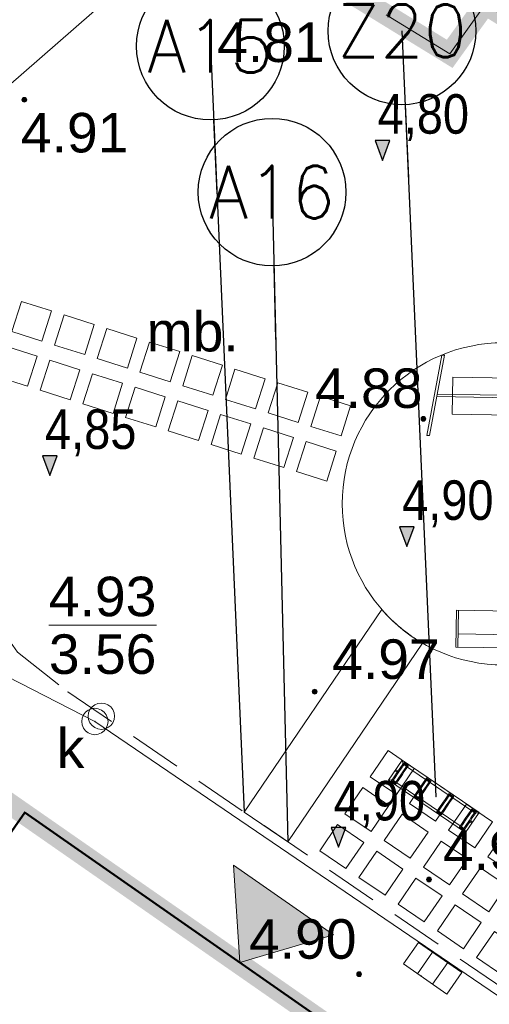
# Model space of a CAD drawing. Extents: x 5477758 to 5478338, y 5918296 to 5918502.
# Tile 48 of 138: x 5477919 to 5477928, y 5918365 to 5918384. Entities that reach past the tile are written whole.
import ezdxf
from ezdxf.enums import TextEntityAlignment as Align

# ---------------------------------------------------------------- set-up
doc = ezdxf.new("R2010")
doc.units = 0
doc.header["$PDSIZE"] = 0.75
doc.linetypes.add('budynki akt$0$DASHED', pattern=[19.05, 12.7, -6.35])
doc.linetypes.add('PRZER2-1', pattern=[3, 2, -1])
doc.layers.get('0').update_dxf_attribs({"linetype": 'CONTINUOUS', "lineweight": 13})
doc.layers.add('!D_rzędne', color=6, linetype='CONTINUOUS')
for name, color, linetype, lineweight in [('000_wejscia do budynków', 7, 'CONTINUOUS', 0), ('0_podziały zieleni średniowysokiej i nasadzeń niskich', 7, 'CONTINUOUS', 0), ('0_PROJEKTOWANE ZABAWKI', 7, 'CONTINUOUS', 0), ('0_PŁYTA CHODNIKOWA_BETONOWA', 7, 'CONTINUOUS', 0), ('0_WSPÓŁRZĘDNE_ODNOŚNIKI', 6, 'CONTINUOUS', 15), ('A_GRANICA OPRACOWANIA', 7, 'CONTINUOUS', 0), ('GESBZO', 7, 'CONTINUOUS', 50), ('GSPPRB', 7, 'CONTINUOUS', 20), ('GSSKOD', 7, 'PRZER2-1', 18), ('GSSKOD_O', 7, 'PRZER2-1', 18), ('GULKPR', 36, 'CONTINUOUS', 18), ('GUPIWZ', 7, 'CONTINUOUS', 18), ('GUPIWZ_O', 7, 'CONTINUOUS', 18), ('GUPKKS', 36, 'CONTINUOUS', 18), ('GUPKSD', 36, 'CONTINUOUS', 18), ('GUPPRZ', 7, 'CONTINUOUS', 18), ('GUPPRZ_O', 7, 'CONTINUOUS', 18), ('OT_Rzedna', 7, 'CONTINUOUS', 18), ('wysokosci', 7, 'CONTINUOUS', 18)]:
    doc.layers.add(name, color=color, linetype=linetype, lineweight=lineweight)
doc.styles.add('GEO-INFO', font='arial.ttf')
doc.styles.add('pktkecm$0$Punkty', font='simplex.shx', dxfattribs={"width": 0.8, "oblique": 10, "height": 1})
doc.styles.add('pktkecm$0$STANDARD', font='romans')
doc.styles.add('STYL_AUTOMATYCZNY_1', font='micross.ttf')
doc.dimstyles.new('pktkecm$0$ODNOŚNIKI', dxfattribs={"dimtxt": 17.5, "dimasz": 6, "dimexe": 7, "dimexo": 7, "dimgap": 7, "dimtad": 1, "dimtoh": 1, "dimdec": 0, "dimzin": 0, "dimdsep": 46, "dimtxsty": 'pktkecm$0$STANDARD', "dimblk": 'pktkecm$0$_Dot', "dimcen": 8, "dimdle": 7, "dimclrt": 2, "dimadec": 0, "dimazin": 0, "dimtfac": 1, "dimtdec": 0, "dimtofl": 0, "dimtmove": 0, "dimatfit": 3, "dimldrblk": 'pktkecm$0$_DotBlank', "dimfxl": 0, "dimtolj": 1, "dimtzin": 0, "dimarcsym": 0})

# ---------------------------------------------------------------- blocks, each defined once
blk = doc.blocks.new('POINT')
at = {"color": 0}
blk.add_point((0, 0), dxfattribs=at)
blk = doc.blocks.new('SUUS05')
at = {"color": 0}
blk.add_lwpolyline([(0.5, -0.25), (-0.5, -0.25), (-0.5, 0.25), (0.5, 0.25)], close=True, dxfattribs=at)
for points in [[(-0.175, -0.25), (-0.175, 0.25)], [(0.175, -0.25), (0.175, 0.25)]]:
    blk.add_lwpolyline(points, dxfattribs=at)
blk = doc.blocks.new('OTRN')
at = {"linetype": 'Continuous', "lineweight": 13}
blk.add_hatch(color=0, dxfattribs=at).paths.add_polyline_path([(0, -0.091, 1), (0, 0.091, 1)])
at = {"color": 0, "linetype": 'Continuous', "lineweight": 13}
blk.add_circle((0, 0), 0.0906, dxfattribs=at)
blk = doc.blocks.new('OKRAG_PELNY')
at = {"color": 0}
blk.add_lwpolyline([(0, 0.5), (0.12941, 0.482963), (0.25, 0.433013), (0.353553, 0.353553), (0.433013, 0.25), (0.482963, 0.12941), (0.5, 0), (0.482963, -0.12941), (0.433013, -0.25), (0.353553, -0.353553), (0.25, -0.433013), (0.12941, -0.482963), (0, -0.5), (-0.12941, -0.482963), (-0.25, -0.433013), (-0.353553, -0.353553), (-0.433013, -0.25), (-0.482963, -0.12941), (-0.5, 0), (-0.482963, 0.12941), (-0.433013, 0.25), (-0.353553, 0.353553), (-0.25, 0.433013), (-0.12941, 0.482963)], close=True, dxfattribs=at)
blk = doc.blocks.new('Płytka betonowa')
for points in [[(5469701.546, 5921608.104), (5469702.146, 5921608.104), (5469702.146, 5921607.504), (5469701.546, 5921607.504), (5469701.546, 5921608.104)], [(5469702.446, 5921608.104), (5469703.046, 5921608.104), (5469703.046, 5921607.504), (5469702.446, 5921607.504), (5469702.446, 5921608.104)]]:
    blk.add_lwpolyline(points)
blk = doc.blocks.new('zw$2EFF')
at = {"lineweight": 18}
blk.add_hatch(color=256, dxfattribs=at).paths.add_polyline_path([(-0.771, 0.963), (0, 0), (0.77, 0.963)])
blk.add_lwpolyline([(-0.771, 0.963), (0.77, 0.963), (0, 0), (-0.771, 0.963)], dxfattribs=at)
blk = doc.blocks.new('stara ławka w nowym miejscu')
at = {"color": 0}
for p, q in [((5470779.101, 5934415.094), (5470779.772, 5934415.292)), ((5470779.772, 5934415.292), (5470780.31, 5934413.47)), ((5470779.639, 5934413.272), (5470779.101, 5934415.094)), ((5470779.112, 5934415.056), (5470779.784, 5934415.254)), ((5470780.059, 5934413.438), (5470779.544, 5934415.183)), ((5470780.299, 5934413.508), (5470779.627, 5934413.31)), ((5470780.31, 5934413.47), (5470779.639, 5934413.272))]:
    blk.add_line(p, q, dxfattribs=at)
blk = doc.blocks.new('G$C78CF4A41')
at = {"layer": '!D_rzędne', "linetype": 'Continuous', "lineweight": 13}
for points in [[(0, 0), (-0.324, 0.189), (-0.394, 0.069)], [(0, 0), (-0.253, 0.31), (-0.324, 0.189)]]:
    blk.add_hatch(color=256, dxfattribs=at).paths.add_polyline_path(points)
blk.add_lwpolyline([(0, 0), (-0.253, 0.31), (-0.394, 0.069), (0, 0)])
blk = doc.blocks.new('ławko-huśtawka_mk')
at = {"layer": '0_PROJEKTOWANE ZABAWKI'}
for points in [[(5469763.277, 5921607.051), (5469763.022, 5921608.581)], [(5469763.022, 5921608.581), (5469763.072, 5921608.581)], [(5469763.327, 5921607.051), (5469763.072, 5921608.581)], [(5469765.526, 5921607.051), (5469765.781, 5921608.581)], [(5469765.577, 5921607.051), (5469765.832, 5921608.581)], [(5469765.781, 5921608.581), (5469765.832, 5921608.581)], [(5469763.497, 5921608.166), (5469765.357, 5921608.166), (5469765.357, 5921607.466), (5469763.497, 5921607.466), (5469763.497, 5921608.166)], [(5469763.196, 5921607.841), (5469765.658, 5921607.841)], [(5469763.204, 5921607.791), (5469765.649, 5921607.791)], [(5469763.277, 5921607.051), (5469763.327, 5921607.051)], [(5469765.526, 5921607.051), (5469765.577, 5921607.051)]]:
    blk.add_lwpolyline(points, dxfattribs=at)
blk = doc.blocks.new('zw$76AF')
at = {"color": 0}
for p, q in [((-227.1, 43.6), (-226.7, 43.2)), ((-227.1, 43.6), (-227.1, -2.4)), ((-226.7, 43.2), (-227.1, 43.6)), ((-50.9, 43.6), (-227.1, 43.6)), ((-222.5, 39), (-226.7, 43.2)), ((-226.7, 43.2), (-222.5, 39)), ((-222.5, 39), (-222.2, 38.7)), ((-222.2, 38.7), (-222.5, 39)), ((-222.2, 40.6), (-222.2, 28)), ((-220, 40.6), (-220, 41.4)), ((-214, 41.4), (-220, 41.4)), ((-220, 28), (-220, 40.6)), ((-214, 39.8), (-220, 39.8)), ((-214, 38.6), (-220, 38.6)), ((-214, 41.4), (-214, 40.6)), ((-214, 40.6), (-214, 28)), ((-211.8, 28), (-211.8, 40.6)), ((-170.2, 38.6), (-211.8, 38.6)), ((-170.2, 40.6), (-170.2, 28)), ((-168, 40.6), (-168, 41.4)), ((-162, 41.4), (-168, 41.4)), ((-168, 28), (-168, 40.6)), ((-162, 39.8), (-168, 39.8)), ((-162, 38.6), (-168, 38.6)), ((-162, 41.4), (-162, 40.6)), ((-162, 40.6), (-162, 28)), ((-159.8, 28), (-159.8, 40.6)), ((-118.2, 38.6), (-159.8, 38.6)), ((-118.2, 40.6), (-118.2, 28)), ((-116, 40.6), (-116, 41.4)), ((-110, 41.4), (-116, 41.4)), ((-116, 28), (-116, 40.6)), ((-110, 39.8), (-116, 39.8)), ((-110, 38.6), (-116, 38.6)), ((-110, 41.4), (-110, 40.6)), ((-110, 40.6), (-110, 28)), ((-107.8, 28), (-107.8, 40.6)), ((-66.2, 38.6), (-107.8, 38.6)), ((-66.2, 40.6), (-66.2, 28)), ((-64, 40.6), (-64, 41.4)), ((-58, 41.4), (-64, 41.4)), ((-64, 28), (-64, 40.6)), ((-58, 39.8), (-64, 39.8)), ((-58, 38.6), (-64, 38.6)), ((-58, 41.4), (-58, 40.6)), ((-58, 40.6), (-58, 28)), ((-55.8, 28), (-55.8, 40.6)), ((-55.8, 38.7), (-55.5, 39)), ((-55.5, 39), (-55.8, 38.7)), ((-51.3, 43.2), (-55.5, 39)), ((-55.5, 39), (-51.3, 43.2)), ((-51.3, 43.2), (-50.9, 43.6)), ((-50.9, 43.6), (-51.3, 43.2)), ((-50.9, -2.4), (-50.9, 43.6)), ((-222.2, 28), (-222.2, 21.7)), ((-222.2, 6.9), (-222.2, 21.7)), ((-220, 21.7), (-220, 28)), ((-220, 6.9), (-220, 21.7)), ((-214, 28), (-214, 21.7)), ((-214, 6.9), (-214, 21.7)), ((-211.8, 21.7), (-211.8, 28)), ((-211.8, 6.9), (-211.8, 21.7)), ((-170.2, 28), (-170.2, 21.7)), ((-170.2, 6.9), (-170.2, 21.7)), ((-168, 21.7), (-168, 28)), ((-168, 6.9), (-168, 21.7)), ((-162, 28), (-162, 21.7)), ((-162, 6.9), (-162, 21.7)), ((-159.8, 21.7), (-159.8, 28)), ((-159.8, 6.9), (-159.8, 21.7)), ((-118.2, 28), (-118.2, 21.7)), ((-118.2, 6.9), (-118.2, 21.7)), ((-116, 21.7), (-116, 28)), ((-116, 6.9), (-116, 21.7)), ((-110, 28), (-110, 21.7)), ((-110, 6.9), (-110, 21.7)), ((-107.8, 21.7), (-107.8, 28)), ((-107.8, 6.9), (-107.8, 21.7)), ((-66.2, 28), (-66.2, 21.7)), ((-66.2, 6.9), (-66.2, 21.7)), ((-64, 21.7), (-64, 28)), ((-64, 6.9), (-64, 21.7)), ((-58, 28), (-58, 21.7)), ((-58, 6.9), (-58, 21.7)), ((-55.8, 21.7), (-55.8, 28)), ((-55.8, 6.9), (-55.8, 21.7)), ((-226.7, -2), (-222.5, 2.2)), ((-222.5, 2.2), (-226.7, -2)), ((-222.2, 2.5), (-222.5, 2.2)), ((-222.5, 2.2), (-222.2, 2.5)), ((-222.2, 6.9), (-222.2, 0.6)), ((-220, 0.6), (-220, 6.9)), ((-220, 2.6), (-214, 2.6)), ((-214, 1.4), (-220, 1.4)), ((-220, -0.2), (-220, 0.6)), ((-214, 6.9), (-214, 0.6)), ((-214, 0.6), (-214, -0.2)), ((-211.8, 0.6), (-211.8, 6.9)), ((-211.8, 2.6), (-170.2, 2.6)), ((-170.2, 6.9), (-170.2, 0.6)), ((-168, 0.6), (-168, 6.9)), ((-168, 2.6), (-162, 2.6)), ((-162, 1.4), (-168, 1.4)), ((-168, -0.2), (-168, 0.6)), ((-162, 6.9), (-162, 0.6)), ((-162, 0.6), (-162, -0.2)), ((-159.8, 0.6), (-159.8, 6.9)), ((-159.8, 2.6), (-118.2, 2.6)), ((-118.2, 6.9), (-118.2, 0.6)), ((-116, 0.6), (-116, 6.9)), ((-116, 2.6), (-110, 2.6)), ((-110, 1.4), (-116, 1.4)), ((-116, -0.2), (-116, 0.6)), ((-110, 6.9), (-110, 0.6)), ((-110, 0.6), (-110, -0.2)), ((-107.8, 0.6), (-107.8, 6.9)), ((-107.8, 2.6), (-66.2, 2.6)), ((-66.2, 6.9), (-66.2, 0.6)), ((-64, 0.6), (-64, 6.9)), ((-64, 2.6), (-58, 2.6)), ((-58, 1.4), (-64, 1.4)), ((-64, -0.2), (-64, 0.6)), ((-58, 6.9), (-58, 0.6)), ((-58, 0.6), (-58, -0.2)), ((-55.8, 0.6), (-55.8, 6.9)), ((-55.5, 2.2), (-55.8, 2.5)), ((-55.8, 2.5), (-55.5, 2.2)), ((-55.5, 2.2), (-51.3, -2)), ((-51.3, -2), (-55.5, 2.2)), ((-226.7, -2), (-227.1, -2.4)), ((-227.1, -2.4), (-226.7, -2)), ((-227.1, -2.4), (-50.9, -2.4)), ((-214, -0.2), (-220, -0.2)), ((-162, -0.2), (-168, -0.2)), ((-110, -0.2), (-116, -0.2)), ((-58, -0.2), (-64, -0.2)), ((-50.9, -2.4), (-51.3, -2)), ((-51.3, -2), (-50.9, -2.4))]:
    blk.add_line(p, q, dxfattribs=at)
for centre in [(-224.6, 20.6), (-53.4, 20.6)]:
    blk.add_circle(centre, 1.6, dxfattribs=at)
for centre, start, end in [((-221.1, 40.6), 0, 180), ((-212.9, 40.6), 0, 180), ((-169.1, 40.6), 0, 180), ((-160.9, 40.6), 0, 180), ((-117.1, 40.6), 0, 180), ((-108.9, 40.6), 0, 180), ((-65.1, 40.6), 0, 180), ((-56.9, 40.6), 0, 180), ((-221.1, 28), 180, 0), ((-212.9, 28), 180, 0), ((-169.1, 28), 180, 0), ((-160.9, 28), 180, 0), ((-117.1, 28), 180, 0), ((-108.9, 28), 180, 0), ((-65.1, 28), 180, 0), ((-56.9, 28), 180, 0), ((-221.1, 0.6), 180, 0), ((-212.9, 0.6), 180, 0), ((-169.1, 0.6), 180, 0), ((-160.9, 0.6), 180, 0), ((-117.1, 0.6), 180, 0), ((-108.9, 0.6), 180, 0), ((-65.1, 0.6), 180, 0), ((-56.9, 0.6), 180, 0)]:
    blk.add_arc(centre, 1.1, start, end, dxfattribs=at)
blk = doc.blocks.new('pktkecm$0$_Dot')
at = {"color": 0, "linetype": 'ByBlock', "lineweight": -2}
blk.add_line((-0.5, 0), (-1, 0), dxfattribs=at)
at = {"color": 0, "linetype": 'ByBlock', "const_width": 0.5}
blk.add_lwpolyline([(-0.25, 0, 1), (0.25, 0, 1)], format="xyb", close=True, dxfattribs=at)
blk = doc.blocks.new('pktkecm$0$_DotBlank')
at = {"color": 0, "linetype": 'ByBlock', "lineweight": -2}
blk.add_line((-0.5, 0), (-1, 0), dxfattribs=at)
blk.add_circle((0, 0), 0.5, dxfattribs=at)
blk = doc.blocks.new('pktkecm$0$Punkt')
blk.add_point((0, 0))
at = {"style": 'pktkecm$0$STANDARD'}
blk.add_attdef('NR', (0.918, 1.118), '', height=1.75, dxfattribs=at)
at = {"style": 'pktkecm$0$STANDARD', "flags": 1}
for tag, p in [('WSPZ', (0.918, -3.048)), ('DATA', (0.918, -7.215))]:
    blk.add_attdef(tag, p, '', height=2.5, dxfattribs=at)

msp = doc.modelspace()

# ---------------------------------------------------------------- linework, layer by layer
at = {"layer": '0_podziały zieleni średniowysokiej i nasadzeń niskich'}
msp.add_lwpolyline([(5477925.66, 5918372.728, 0.082685), (5477926.434, 5918372.088), (5477923.879, 5918368.319), (5477923.053, 5918368.883), (5477925.66, 5918372.728)], format="xyb", dxfattribs=at)
msp.add_circle((5477927.969, 5918374.733), 3.058, dxfattribs=at)
at = {"layer": 'A_GRANICA OPRACOWANIA', "color": 1, "linetype": 'budynki akt$0$DASHED', "ltscale": 0.1, "const_width": 0.4}
msp.add_lwpolyline([(5477939.869, 5918356.504), (5477940.619, 5918356.896), (5477942.101, 5918363.93), (5477943.898, 5918372.463), (5477938.811, 5918375.814), (5477939.356, 5918376.864), (5477927.622, 5918384.214), (5477926.949, 5918383.275), (5477923.735, 5918385.254), (5477924.621, 5918386.867), (5477922.565, 5918387.972), (5477915.954, 5918383.377), (5477911.642, 5918380.121), (5477912.501, 5918379.46), (5477913.835, 5918377.89), (5477914.426, 5918376.774), (5477916.433, 5918371.286), (5477916.349, 5918370.613), (5477938.795, 5918354.966), (5477939.869, 5918356.504)], dxfattribs=at)
at = {"layer": 'GESBZO', "color": 7, "linetype": 'Continuous', "lineweight": 50}
msp.add_lwpolyline([(5477912.816, 5918360.152), (5477918.892, 5918368.876), (5477953.955, 5918344.371)], dxfattribs=at)
at = {"layer": 'GSPPRB', "color": 7, "linetype": 'Continuous', "lineweight": 20}
for p in [(5477919.712, 5918371.162), (5477918.892, 5918368.876)]:
    msp.add_point(p, dxfattribs=at)
at = {"layer": 'GSSKOD', "linetype": 'PRZER2-1', "lineweight": 18}
msp.add_lwpolyline([(5477913.201, 5918381.474), (5477922.112, 5918387.635), (5477923.78, 5918386.612), (5477923.191, 5918385.588), (5477926.949, 5918383.275), (5477927.622, 5918384.214), (5477939.356, 5918376.864), (5477938.811, 5918375.814), (5477943.898, 5918372.463), (5477940.619, 5918356.896), (5477940.619, 5918356.896)], dxfattribs=at)
at = {"layer": 'GSSKOD', "color": 7, "linetype": 'PRZER2-1', "lineweight": 18, "ltscale": 0.5}
for points in [[(5477913.664, 5918381.047), (5477914.71, 5918380.022), (5477915.475, 5918378.759), (5477917.761, 5918373.34), (5477918.755, 5918371.916), (5477919.712, 5918371.162)], [(5477919.712, 5918371.162), (5477940.619, 5918356.896), (5477940.505, 5918356.73), (5477940.956, 5918356.429), (5477953.729, 5918347.096), (5477954.44, 5918347.914), (5477955.591, 5918347.853), (5477957.953, 5918351.321), (5477957.936, 5918351.88), (5477956.696, 5918352.617), (5477959.044, 5918356.623), (5477959.921, 5918356.195), (5477958.394, 5918353.802), (5477959.543, 5918353.087)], [(5477953.955, 5918344.371), (5477918.892, 5918368.876), (5477912.816, 5918360.152), (5477909.863, 5918355.582), (5477916.678, 5918350.56), (5477917.405, 5918351.474), (5477927.496, 5918344.442), (5477926.88, 5918343.51), (5477932.252, 5918339.779), (5477929.362, 5918324.071), (5477935.927, 5918319.225), (5477938.124, 5918320.534), (5477940.031, 5918323.232), (5477938.216, 5918324.426), (5477940.878, 5918328.21), (5477941.747, 5918327.531), (5477940.015, 5918324.991), (5477941.068, 5918324.27)]]:
    msp.add_lwpolyline(points, dxfattribs=at)
at = {"layer": 'GULKPR', "color": 36, "linetype": 'Continuous', "lineweight": 18}
for points in [[(5477923.346, 5918386.286), (5477922.742, 5918386.303), (5477910.49, 5918375.599)], [(5477920.222, 5918370.601), (5477910.49, 5918375.599)], [(5477947.198, 5918352.15), (5477940.709, 5918356.642), (5477920.222, 5918370.601)]]:
    msp.add_lwpolyline(points, dxfattribs=at)
at = {"layer": 'GUPPRZ_O', "color": 36, "linetype": 'Continuous', "lineweight": 9, "flags": 128}
msp.add_lwpolyline([(5477919.349, 5918372.427), (5477921.387, 5918372.427)], dxfattribs=at)

# ---------------------------------------------------------------- block references
at = {"layer": '!D_rzędne', "rotation": 300.2967899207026}
for p in [(5477925.675, 5918381.253), (5477919.368, 5918375.27), (5477926.138, 5918373.922), (5477924.842, 5918368.217)]:
    msp.add_blockref('G$C78CF4A41', p, dxfattribs=at)
at = {"layer": '000_wejscia do budynków', "lineweight": 0, "xscale": -1.5, "yscale": 1.5, "zscale": 1.5, "rotation": 325.048567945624}
msp.add_blockref('zw$2EFF', (5477922.969, 5918366.027), dxfattribs=at)
at = {"layer": '0_PROJEKTOWANE ZABAWKI', "xscale": -1, "rotation": 178.9774547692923}
msp.add_blockref('ławko-huśtawka_mk', (114710.593, 11936654.079), dxfattribs=at)
at = {"layer": '0_PROJEKTOWANE ZABAWKI', "rotation": 252.5503954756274}
msp.add_blockref('stara ławka w nowym miejscu', (1457114.461, 12916926.611), dxfattribs=at)
at = {"layer": '0_PROJEKTOWANE ZABAWKI', "xscale": 0.01, "yscale": 0.01, "zscale": 0.01, "rotation": 325.6914742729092}
msp.add_blockref('zw$76AF', (5477927.68, 5918368.224), dxfattribs=at)
at = {"layer": '0_PŁYTA CHODNIKOWA_BETONOWA'}
for p, rotation in [((1490841.352, 12924538.982), 252.3716147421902), ((1490842.162, 12924538.724), 252.3716147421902), ((1490842.972, 12924538.467), 252.3716147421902), ((1490843.782, 12924538.209), 252.3716147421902), ((1490844.592, 12924537.952), 252.3716147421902), ((1490845.402, 12924537.694), 252.3716147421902), ((1490846.212, 12924537.437), 252.3716147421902), ((1490847.023, 12924537.18), 252.3716147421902), ((-2377834.93, 4110027.934), 325.6914742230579), ((-2377835.409, 4110027.232), 325.6914742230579), ((-2377833.443, 4110026.919), 325.6914742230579), ((-2377835.888, 4110026.53), 325.6914742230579), ((-2377833.922, 4110026.217), 325.6914742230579), ((-2377834.401, 4110025.515), 325.6914742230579), ((-2377832.914, 4110024.5), 325.6914742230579)]:
    msp.add_blockref('Płytka betonowa', p, dxfattribs=dict(at, rotation=rotation))
at = {"layer": '0_WSPÓŁRZĘDNE_ODNOŚNIKI', "lineweight": -3}
ref = msp.add_blockref('pktkecm$0$Punkt', (5477927.934, 5918376.771), dxfattribs=dict(at, xscale=1.200000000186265))
ref.add_attrib('PUNKT', 'Z16', dxfattribs={"layer": '0', "height": 1, "style": 'pktkecm$0$Punkty', "oblique": 0.0012, "width": 0.96}).set_placement((5477928.064, 5918393.575), align=Align.MIDDLE_CENTER)
ref = msp.add_blockref('pktkecm$0$Punkt', (5477926.686, 5918369.172), dxfattribs=dict(at, xscale=1.200000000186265))
ref.add_attrib('PUNKT', 'Z20', dxfattribs={"layer": '0', "height": 1, "style": 'pktkecm$0$Punkty', "oblique": 0.0012, "width": 0.96}).set_placement((5477926.044, 5918383.709), align=Align.MIDDLE_CENTER)
ref = msp.add_blockref('pktkecm$0$Punkt', (5477923.053, 5918368.883), dxfattribs=dict(at, xscale=1.200000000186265))
ref.add_attrib('PUNKT', 'A15', dxfattribs={"layer": '0', "height": 1, "style": 'pktkecm$0$Punkty', "oblique": 0.0012, "width": 0.96}).set_placement((5477922.411, 5918383.42), align=Align.MIDDLE_CENTER)
ref = msp.add_blockref('pktkecm$0$Punkt', (5477923.879, 5918368.319), dxfattribs=dict(at, xscale=1.200000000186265))
ref.add_attrib('PUNKT', 'A16', dxfattribs={"layer": '0', "height": 1, "style": 'pktkecm$0$Punkty', "oblique": 0.0012, "width": 0.96}).set_placement((5477923.581, 5918380.649), align=Align.MIDDLE_CENTER)
at = {"layer": 'GUPIWZ', "color": 7, "lineweight": 18, "xscale": 0.5, "yscale": 0.5}
msp.add_blockref('OKRAG_PELNY', (5477920.345, 5918370.702), dxfattribs=at)
at = {"layer": 'GUPKKS', "color": 36, "lineweight": 18, "rotation": 325.1378026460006}
msp.add_blockref('SUUS05', (5477926.625, 5918365.918), dxfattribs=at)
at = {"layer": 'GUPKSD', "xscale": 0.5, "yscale": 0.5}
msp.add_blockref('OKRAG_PELNY', (5477920.222, 5918370.601), dxfattribs=at)
at = {"layer": 'GUPKSD', "color": 36, "lineweight": 18, "xscale": 0.5, "yscale": 0.5}
msp.add_blockref('POINT', (5477920.222, 5918370.601), dxfattribs=at)
at = {"layer": 'GUPPRZ', "color": 36, "lineweight": 18}
for p in [(5477920.222, 5918370.601), (5477926.411, 5918365.768)]:
    msp.add_blockref('POINT', p, dxfattribs=at)
at = {"layer": 'OT_Rzedna', "color": 7, "linetype": 'Continuous', "xscale": 0.5, "yscale": 0.5, "zscale": 0.5}
for p in [(5477918.884, 5918382.403), (5477926.45, 5918376.346), (5477924.389, 5918371.167), (5477926.556, 5918367.602), (5477925.231, 5918365.805)]:
    msp.add_blockref('OTRN', p, dxfattribs=at)

# ---------------------------------------------------------------- texts
at = {"layer": '!D_rzędne', "linetype": 'Continuous', "lineweight": 13, "style": 'STYL_AUTOMATYCZNY_1', "width": 0.85}
for s, p in [('4,80', (5477925.582, 5918381.76)), ('4,85', (5477919.276, 5918375.776)), ('4,90', (5477926.046, 5918374.429)), ('4,90', (5477924.749, 5918368.724))]:
    msp.add_text(s, height=0.75, rotation=359.9511, dxfattribs=at).set_placement(p)
at = {"layer": 'GSSKOD_O', "color": 7, "linetype": 'Continuous', "lineweight": 0, "style": 'GEO-INFO'}
msp.add_text('mb.', height=0.75, dxfattribs=at).set_placement((5477922.077, 5918378.016), align=Align.MIDDLE)
at = {"layer": 'GUPIWZ_O', "color": 7, "linetype": 'Continuous', "lineweight": 0, "style": 'GEO-INFO'}
msp.add_text('k', height=0.75, dxfattribs=at).set_placement((5477920.022, 5918369.72), align=Align.RIGHT)
at = {"layer": 'GUPPRZ_O', "color": 36, "linetype": 'Continuous', "lineweight": 0, "style": 'GEO-INFO'}
for s, p in [('4.93', (5477919.349, 5918372.6)), ('3.56', (5477919.349, 5918371.505))]:
    msp.add_text(s, height=0.75, dxfattribs=at).set_placement(p)
at = {"layer": 'wysokosci', "color": 7, "style": 'GEO-INFO'}
for s, p in [('4.81', (5477922.539, 5918383.87)), ('4.91', (5477918.818, 5918382.154)), ('4.88', (5477924.394, 5918377.303)), ('4.97', (5477924.72, 5918372.16)), ('4.93', (5477926.821, 5918368.534)), ('4.90', (5477923.144, 5918366.848))]:
    msp.add_text(s, height=0.75, dxfattribs=at).set_placement(p, align=Align.TOP_LEFT)

# ---------------------------------------------------------------- leaders
at = {"layer": '0_WSPÓŁRZĘDNE_ODNOŚNIKI', "lineweight": -3}
for points in [[(5477928.064, 5918393.575), (5477927.934, 5918376.771)], [(5477926.044, 5918383.709), (5477926.686, 5918369.172)], [(5477922.411, 5918383.42), (5477923.053, 5918368.883)], [(5477923.581, 5918380.649), (5477923.879, 5918368.319)]]:
    msp.add_leader(points, dimstyle='pktkecm$0$ODNOŚNIKI', override={"dimasz": 2.8}, dxfattribs=at)

doc.saveas('drawing.dxf')
